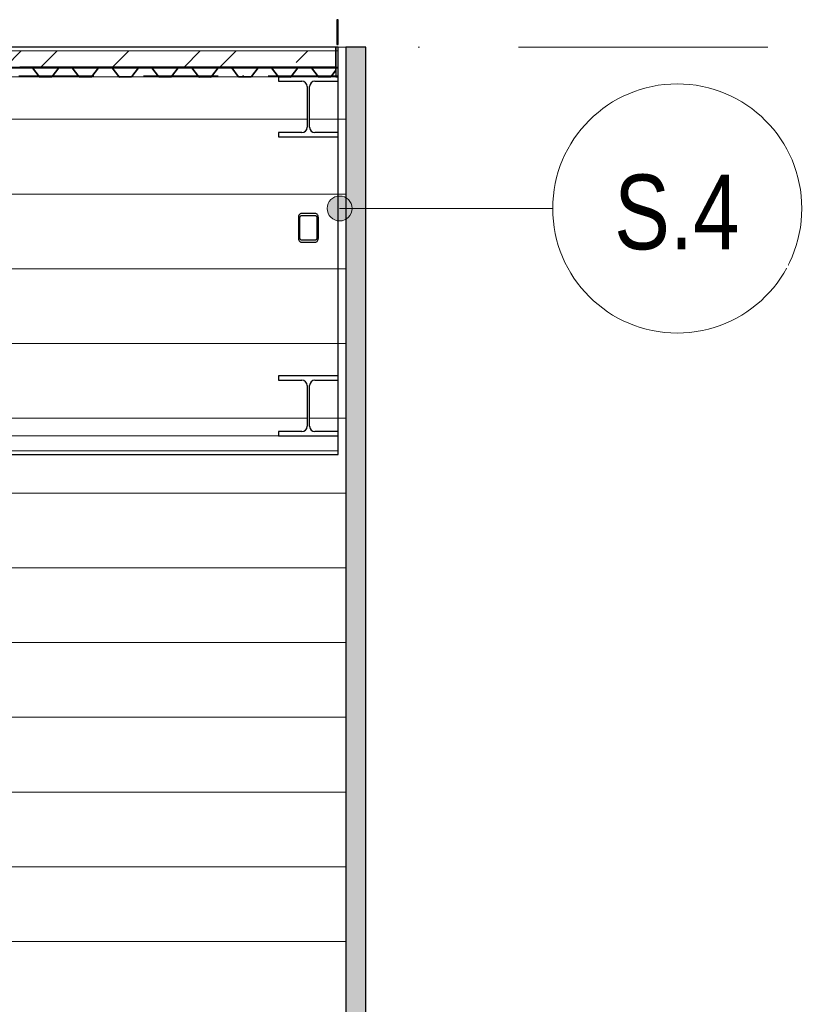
# Model space of a CAD drawing. Header units: millimetres. Extents: x -2033 to 156832, y -23587 to 25008.
# Tile 56 of 71: x 92126 to 95328, y 2318 to 6270. Entities that reach past the tile are written whole.
import ezdxf

# ---------------------------------------------------------------- set-up
doc = ezdxf.new("R2010")
doc.units = ezdxf.units.MM
doc.linetypes.add('Čerchovaná 10mm', pattern=[1800, 1000, -400, 0, -400])
doc.linetypes.add('Čerchovaná 3mm', pattern=[500, 300, -100, 0, -100])
for name, color, linetype, lineweight in [('CA_NEVHRA1', 3, 'Čerchovaná 3mm', 13), ('CA_OSY', 5, 'Continuous', 9), ('CA_PODLAHA', 1, 'Continuous', 25), ('CA_PODLAHA25', 7, 'Continuous', 13), ('CA_POHHRA18', 9, 'Continuous', 9), ('CA_POHHRA25', 7, 'Continuous', 13), ('CA_PSVBUB', 3, 'Continuous', 9), ('CA_REZY', 1, 'Continuous', 25), ('CA_SRAFY', 9, 'Continuous', 25), ('CA_ZARIZPRED', 8, 'Continuous', 13)]:
    doc.layers.add(name, color=color, linetype=linetype, lineweight=lineweight)
doc.styles.add('Arial_8', font='arial.ttf', dxfattribs={"width": 0.8, "height": 300})

# ---------------------------------------------------------------- blocks, each defined once
blk = doc.blocks.new('ocelová kce final - 11542_003_OK-HALA_TaO-2_ET_AciS_2025-05-29_upr_dwg-2597525-ŘEZ 3 _vestavek V1')
at = {"layer": 'CA_REZY'}
for p, q in [((21845, 6270), (21839, 6270)), ((21839, 6270), (21839, 6170)), ((21845, 6170), (21845, 6270)), ((21839, 6170), (21845, 6170)), ((21835, 6160), (4570, 6160)), ((21845, 6160), (21835, 6160)), ((21835, 6160), (21835, 6040)), ((21835, 6079), (21835, 6160)), ((21845, 6040), (21845, 6160)), ((4570, 6079), (21835, 6079)), ((20613.8, 6079), (20566.2, 6079)), ((20566.2, 6077.9), (20613.8, 6077.9)), ((20726.1, 6079), (20613.9, 6079)), ((20616.2, 6076.7), (20642.9, 6041.6)), ((20617.1, 6077.4), (20643.8, 6042.3)), ((20643.8, 6042.3), (20617.1, 6077.4)), ((20696.2, 6042.3), (20722.9, 6077.4)), ((20722.9, 6077.4), (20696.2, 6042.3)), ((20697.1, 6041.6), (20723.8, 6076.7)), ((20773.8, 6079), (20726.2, 6079)), ((20726.2, 6077.9), (20773.8, 6077.9)), ((20886.1, 6079), (20773.9, 6079)), ((20776.2, 6076.7), (20802.9, 6041.6)), ((20777.1, 6077.4), (20803.8, 6042.3)), ((20803.8, 6042.3), (20777.1, 6077.4)), ((20856.2, 6042.3), (20882.9, 6077.4)), ((20882.9, 6077.4), (20856.2, 6042.3)), ((20857.1, 6041.6), (20883.8, 6076.7)), ((20930, 6079), (20886.2, 6079)), ((20886.2, 6077.9), (20930, 6077.9)), ((20933.8, 6079), (20890, 6079)), ((20890, 6079), (20890, 6077.9)), ((20890, 6077.9), (20933.8, 6077.9)), ((20930, 6077.9), (20930, 6079)), ((21046.1, 6079), (20933.9, 6079)), ((20936.2, 6076.7), (20962.9, 6041.6)), ((20937.1, 6077.4), (20963.8, 6042.3)), ((20963.8, 6042.3), (20937.1, 6077.4)), ((21016.2, 6042.3), (21042.9, 6077.4)), ((21042.9, 6077.4), (21016.2, 6042.3)), ((21017.1, 6041.6), (21043.8, 6076.7)), ((21093.8, 6079), (21046.2, 6079)), ((21046.2, 6077.9), (21093.8, 6077.9)), ((21206.1, 6079), (21093.9, 6079)), ((21096.2, 6076.7), (21122.9, 6041.6)), ((21097.1, 6077.4), (21123.8, 6042.3)), ((21123.8, 6042.3), (21097.1, 6077.4)), ((21176.2, 6042.3), (21202.9, 6077.4)), ((21202.9, 6077.4), (21176.2, 6042.3)), ((21177.1, 6041.6), (21203.8, 6076.7)), ((21253.8, 6079), (21206.2, 6079)), ((21206.2, 6077.9), (21253.8, 6077.9)), ((21366.1, 6079), (21253.9, 6079)), ((21256.2, 6076.7), (21282.9, 6041.6)), ((21257.1, 6077.4), (21283.8, 6042.3)), ((21283.8, 6042.3), (21257.1, 6077.4)), ((21336.2, 6042.3), (21362.9, 6077.4)), ((21362.9, 6077.4), (21336.2, 6042.3)), ((21337.1, 6041.6), (21363.8, 6076.7)), ((21413.8, 6079), (21366.2, 6079)), ((21366.2, 6077.9), (21413.8, 6077.9)), ((21526.1, 6079), (21413.9, 6079)), ((21416.2, 6076.7), (21442.9, 6041.6)), ((21417.1, 6077.4), (21443.8, 6042.3)), ((21443.8, 6042.3), (21417.1, 6077.4)), ((21496.2, 6042.3), (21522.9, 6077.4)), ((21522.9, 6077.4), (21496.2, 6042.3)), ((21497.1, 6041.6), (21523.8, 6076.7)), ((21573.8, 6079), (21526.2, 6079)), ((21526.2, 6077.9), (21573.8, 6077.9)), ((21686.1, 6079), (21573.9, 6079)), ((21576.2, 6076.7), (21602.9, 6041.6)), ((21577.1, 6077.4), (21603.8, 6042.3)), ((21603.8, 6042.3), (21577.1, 6077.4)), ((21656.2, 6042.3), (21682.9, 6077.4)), ((21682.9, 6077.4), (21656.2, 6042.3)), ((21657.1, 6041.6), (21683.8, 6076.7)), ((21733.8, 6079), (21686.2, 6079)), ((21686.2, 6077.9), (21733.8, 6077.9)), ((21835, 6079), (21733.9, 6079)), ((21736.2, 6076.7), (21762.9, 6041.6)), ((21737.1, 6077.4), (21763.8, 6042.3)), ((21763.8, 6042.3), (21737.1, 6077.4)), ((21816.2, 6042.3), (21835, 6066.9)), ((21835, 6066.9), (21816.2, 6042.3)), ((21817.1, 6041.6), (21835, 6065.2)), ((21835, 6066.9), (21835, 6079)), ((21835, 6065.2), (21835, 6066.9)), ((20646.2, 6041.1), (20693.8, 6041.1)), ((20693.8, 6041.1), (20646.2, 6041.1)), ((20646.2, 6040), (20693.8, 6040)), ((20806.2, 6041.1), (20853.8, 6041.1)), ((20853.8, 6041.1), (20806.2, 6041.1)), ((20806.2, 6040), (20853.8, 6040)), ((20966.2, 6041.1), (21013.8, 6041.1)), ((21013.8, 6041.1), (20966.2, 6041.1)), ((20966.2, 6040), (21013.8, 6040)), ((21126.2, 6041.1), (21173.8, 6041.1)), ((21173.8, 6041.1), (21126.2, 6041.1)), ((21126.2, 6040), (21173.8, 6040)), ((21286.2, 6041.1), (21333.8, 6041.1)), ((21333.8, 6041.1), (21286.2, 6041.1)), ((21286.2, 6040), (21333.8, 6040)), ((21446.2, 6041.1), (21493.8, 6041.1)), ((21493.8, 6041.1), (21446.2, 6041.1)), ((21446.2, 6040), (21493.8, 6040)), ((21845, 6040), (21605, 6040)), ((21605, 6040), (21605, 6023)), ((21605, 6023), (21699, 6023)), ((21606.2, 6041.1), (21653.8, 6041.1)), ((21653.8, 6041.1), (21606.2, 6041.1)), ((21606.2, 6040), (21653.8, 6040)), ((21751, 6023), (21845, 6023)), ((21766.2, 6041.1), (21813.8, 6041.1)), ((21813.8, 6041.1), (21766.2, 6041.1)), ((21766.2, 6040), (21813.8, 6040)), ((21835, 6040), (21845, 6040)), ((21845, 6023), (21845, 6040)), ((21720, 6002), (21720, 5838)), ((21730, 5838), (21730, 6002)), ((21699, 5817), (21605, 5817)), ((21605, 5817), (21605, 5800)), ((21845, 5817), (21751, 5817)), ((21845, 5800), (21845, 5817)), ((21605, 5800), (21845, 5800)), ((21685, 5475.1), (21685, 5394.2)), ((21691, 5394.2), (21691, 5475.1)), ((21753, 5492.5), (21697, 5492.5)), ((21697, 5483.8), (21753, 5483.8)), ((21759, 5475.1), (21759, 5394.2)), ((21765, 5394.2), (21765, 5475.1)), ((21753, 5385.5), (21697, 5385.5)), ((21697, 5376.9), (21753, 5376.9)), ((21845, 4840), (21605, 4840)), ((21605, 4840), (21605, 4823)), ((21605, 4823), (21699, 4823)), ((21751, 4823), (21845, 4823)), ((21845, 4823), (21845, 4840)), ((21720, 4802), (21720, 4638)), ((21730, 4638), (21730, 4802)), ((21699, 4617), (21605, 4617)), ((21605, 4617), (21605, 4600)), ((21605, 4600), (21845, 4600)), ((21845, 4617), (21751, 4617)), ((21845, 4600), (21845, 4617))]:
    blk.add_line(p, q, dxfattribs=at)
at = {"layer": 'CA_REZY', "flags": 128}
for points in [[(21697, 5492.5), (21694.7, 5492.2), (21692.4, 5491.2), (21690.3, 5489.6), (21688.5, 5487.4), (21687, 5484.8), (21685.9, 5481.8), (21685.2, 5478.5), (21685, 5475.1)], [(21691, 5475.1), (21691.1, 5476.8), (21691.5, 5478.5), (21692, 5480), (21692.8, 5481.3), (21693.7, 5482.4), (21694.7, 5483.2), (21695.8, 5483.7), (21697, 5483.8)], [(21765, 5475.1), (21764.8, 5478.5), (21764.1, 5481.8), (21763, 5484.8), (21761.5, 5487.4), (21759.7, 5489.6), (21757.6, 5491.2), (21755.3, 5492.2), (21753, 5492.5)], [(21753, 5483.8), (21754.2, 5483.7), (21755.3, 5483.2), (21756.3, 5482.4), (21757.2, 5481.3), (21758, 5480), (21758.5, 5478.5), (21758.9, 5476.8), (21759, 5475.1)], [(21685, 5394.2), (21685.2, 5390.8), (21685.9, 5387.6), (21687, 5384.6), (21688.5, 5381.9), (21690.3, 5379.8), (21692.4, 5378.2), (21694.7, 5377.2), (21697, 5376.9)], [(21697, 5385.5), (21695.8, 5385.7), (21694.7, 5386.2), (21693.7, 5387), (21692.8, 5388.1), (21692, 5389.4), (21691.5, 5390.9), (21691.1, 5392.5), (21691, 5394.2)], [(21759, 5394.2), (21758.9, 5392.5), (21758.5, 5390.9), (21758, 5389.4), (21757.2, 5388.1), (21756.3, 5387), (21755.3, 5386.2), (21754.2, 5385.7), (21753, 5385.5)], [(21753, 5376.9), (21755.3, 5377.2), (21757.6, 5378.2), (21759.7, 5379.8), (21761.5, 5381.9), (21763, 5384.6), (21764.1, 5387.6), (21764.8, 5390.8), (21765, 5394.2)]]:
    blk.add_lwpolyline(points, dxfattribs=at)
at = {"layer": 'CA_REZY'}
for centre, radius, start, end in [((20566.2, 6075), 4.04, 90, 143.6548), ((20566.2, 6075), 2.96, 90, 143.8185), ((20613.8, 6075), 4.04, 36.3452, 90), ((20613.8, 6075), 2.96, 36.1815, 90), ((20613.8, 6075), 4.04, 36.3453, 88.7247), ((20726.3, 6074.8), 4.18, 91.5924, 142.6726), ((20726.2, 6075), 4.04, 90, 143.6548), ((20726.2, 6075), 2.96, 90, 143.8185), ((20773.8, 6075), 4.04, 36.3452, 90), ((20773.8, 6075), 2.96, 36.1815, 90), ((20773.8, 6075), 4.04, 36.3453, 88.7247), ((20886.3, 6074.8), 4.18, 91.5924, 142.6725), ((20886.2, 6075), 4.04, 90, 143.6548), ((20886.2, 6075), 2.96, 90, 143.8185), ((20933.8, 6075), 4.04, 36.3452, 90), ((20933.8, 6075), 2.96, 36.1815, 90), ((20933.8, 6075), 4.04, 36.3453, 88.7247), ((21046.3, 6074.8), 4.18, 91.5924, 142.6726), ((21046.2, 6075), 4.04, 90, 143.6548), ((21046.2, 6075), 2.96, 90, 143.8185), ((21093.8, 6075), 4.04, 36.3452, 90), ((21093.8, 6075), 2.96, 36.1815, 90), ((21093.8, 6075), 4.04, 36.3453, 88.7247), ((21206.3, 6074.8), 4.18, 91.5924, 142.6725), ((21206.2, 6075), 4.04, 90, 143.6548), ((21206.2, 6075), 2.96, 90, 143.8185), ((21253.8, 6075), 4.04, 36.3452, 90), ((21253.8, 6075), 2.96, 36.1815, 90), ((21253.8, 6075), 4.04, 36.3453, 88.7247), ((21366.3, 6074.8), 4.18, 91.5924, 142.6726), ((21366.2, 6075), 4.04, 90, 143.6548), ((21366.2, 6075), 2.96, 90, 143.8185), ((21413.8, 6075), 4.04, 36.3452, 90), ((21413.8, 6075), 2.96, 36.1815, 90), ((21413.8, 6075), 4.04, 36.3453, 88.7247), ((21526.3, 6074.8), 4.18, 91.5924, 142.6726), ((21526.2, 6075), 4.04, 90, 143.6548), ((21526.2, 6075), 2.96, 90, 143.8185), ((21573.8, 6075), 4.04, 36.3452, 90), ((21573.8, 6075), 2.96, 36.1815, 90), ((21573.8, 6075), 4.04, 36.3453, 88.7247), ((21686.3, 6074.8), 4.18, 91.5924, 142.6725), ((21686.2, 6075), 4.04, 90, 143.6548), ((21686.2, 6075), 2.96, 90, 143.8185), ((21733.8, 6075), 4.04, 36.3452, 90), ((21733.8, 6075), 2.96, 36.1815, 90), ((21733.8, 6075), 4.04, 36.3453, 88.7247), ((20646.2, 6044), 4.04, 216.3452, 270), ((20646.3, 6044.2), 3.09, 217.3274, 268.8539), ((20646.2, 6044), 2.96, 216.1815, 270), ((20693.8, 6044), 2.96, 270, 323.8187), ((20693.8, 6044), 2.96, 270, 323.8185), ((20693.8, 6044), 4.04, 270, 323.6548), ((20806.2, 6044), 4.04, 216.3452, 270), ((20806.3, 6044.2), 3.09, 217.3274, 268.8539), ((20806.2, 6044), 2.96, 216.1815, 270), ((20853.8, 6044), 2.96, 270, 323.8187), ((20853.8, 6044), 2.96, 270, 323.8185), ((20853.8, 6044), 4.04, 270, 323.6548), ((20966.2, 6044), 4.04, 216.3452, 270), ((20966.3, 6044.2), 3.09, 217.3274, 268.8539), ((20966.2, 6044), 2.96, 216.1815, 270), ((21013.8, 6044), 2.96, 270, 323.8187), ((21013.8, 6044), 2.96, 270, 323.8185), ((21013.8, 6044), 4.04, 270, 323.6548), ((21126.2, 6044), 4.04, 216.3452, 270), ((21126.3, 6044.2), 3.09, 217.3274, 268.8539), ((21126.2, 6044), 2.96, 216.1815, 270), ((21173.8, 6044.1), 3.07, 270.9824, 322.8363), ((21173.8, 6044), 2.96, 270, 323.8185), ((21173.8, 6044), 4.04, 270, 323.6548), ((21286.2, 6044), 4.04, 216.3452, 270), ((21286.3, 6044.2), 3.09, 217.3274, 268.8539), ((21286.2, 6044), 2.96, 216.1815, 270), ((21333.8, 6044), 2.96, 270, 323.8187), ((21333.8, 6044), 2.96, 270, 323.8185), ((21333.8, 6044), 4.04, 270, 323.6548), ((21446.2, 6044), 4.04, 216.3452, 270), ((21446.3, 6044.2), 3.09, 217.3274, 268.8539), ((21446.2, 6044), 2.96, 216.1815, 270), ((21493.8, 6044), 2.96, 270, 323.8187), ((21493.8, 6044), 2.96, 270, 323.8185), ((21493.8, 6044), 4.04, 270, 323.6548), ((21606.2, 6044), 4.04, 216.3452, 270), ((21606.3, 6044.2), 3.09, 217.3274, 268.8539), ((21606.2, 6044), 2.96, 216.1815, 270), ((21653.8, 6044), 2.96, 270, 323.8187), ((21653.8, 6044), 2.96, 270, 323.8185), ((21653.8, 6044), 4.04, 270, 323.6548), ((21699, 6002), 21, 0, 90), ((21751, 6002), 21, 90, 180), ((21766.2, 6044), 4.04, 216.3452, 270), ((21766.3, 6044.2), 3.09, 217.3274, 268.8539), ((21766.2, 6044), 2.96, 216.1815, 270), ((21813.8, 6044.1), 3.07, 270.9824, 322.8363), ((21813.8, 6044), 2.96, 270, 323.8185), ((21813.8, 6044), 4.04, 270, 323.6548), ((21699, 5838), 21, 270, 0), ((21751, 5838), 21, 180, 270), ((21699, 4802), 21, 0, 90), ((21751, 4802), 21, 90, 180), ((21699, 4638), 21, 270, 0), ((21751, 4638), 21, 180, 270)]:
    blk.add_arc(centre, radius, start, end, dxfattribs=at)
blk = doc.blocks.new('ocelová kce final - ocelová kce final-2597615-ŘEZ 3 _vestavek V1')
blk.add_blockref('ocelová kce final - 11542_003_OK-HALA_TaO-2_ET_AciS_2025-05-29_upr_dwg-2597525-ŘEZ 3 _vestavek V1', (0, 0))
blk = doc.blocks.new('HP_Popisek stěny - HP_Popisek stěny-1417901-ŘEZ 3 _vestavek V1')
at = {"layer": 'CA_PSVBUB'}
blk.add_circle((18224.5, 9706.8), 500, dxfattribs=at)

msp = doc.modelspace()

# ---------------------------------------------------------------- hatches: boundary and pattern name
at = {"layer": 'CA_POHHRA25', "lineweight": 9}
h = msp.add_hatch(dxfattribs=at)
h.set_pattern_fill('FP_25', color=256, style=0, pattern_type=2)
h.set_pattern_definition([(0, (225784.02, 6169.97), (0, 300), [])])
h.paths.add_polyline_path([(75990.2, 0), (93335.2, 0), (93335.2, 2050), (93265.2, 2050), (93258.1, 2052.9), (93255.2, 2060), (93255.2, 2140), (93258.1, 2147.1), (93265.2, 2150), (93395.2, 2150), (93402.3, 2147.1), (93405.2, 2140), (93405.2, 2060), (93402.3, 2052.9), (93395.2, 2050), (93435.2, 2050), (93435.2, 6160), (93405.2, 6160), (93405.2, 6023), (93311.2, 6023), (93300.7, 6020.2), (93293, 6012.5), (93290.2, 6002), (93290.2, 5838), (93293, 5827.5), (93300.7, 5819.8), (93311.2, 5817), (93405.2, 5817), (93405.2, 5800), (93165.2, 5800), (93165.2, 5817), (93259.2, 5817), (93269.7, 5819.8), (93277.4, 5827.5), (93280.2, 5838), (93280.2, 6002), (93277.4, 6012.5), (93269.7, 6020.2), (93259.2, 6023), (93165.2, 6023), (93165.2, 6040), (93166.4, 6041.1), (93163.1, 6041.6), (93134, 6078.5), (93134, 6077.9), (93083.1, 6077.4), (93084, 6076.7), (93056.4, 6042.3), (93054, 6040), (93006.4, 6041.1), (93003.1, 6041.6), (92974, 6078.5), (92974, 6077.9), (92923.1, 6077.4), (92924, 6076.7), (92896.4, 6042.3), (92894, 6040), (92846.4, 6041.1), (92843.1, 6041.6), (92814, 6078.5), (92814, 6077.9), (92763.1, 6077.4), (92764, 6076.7), (92736.4, 6042.3), (92734, 6040), (92686.4, 6041.1), (92683.1, 6041.6), (92654, 6078.5), (92654, 6077.9), (92603.1, 6077.4), (92604, 6076.7), (92576.4, 6042.3), (92574, 6040), (92526.4, 6041.1), (92523.1, 6041.6), (92494, 6078.5), (92494, 6077.9), (92443.1, 6077.4), (92444, 6076.7), (92416.4, 6042.3), (92414, 6040), (92366.4, 6041.1), (92363.1, 6041.6), (92334, 6078.5), (92333.3, 6077.9), (92283.1, 6077.4), (92284, 6076.7), (92256.4, 6042.3), (92254, 6040), (92206.4, 6041.1), (92203.1, 6041.6), (92174, 6078.5), (92174, 6077.9), (92123.1, 6077.4), (92124, 6076.7), (92096.4, 6042.3), (92094, 6040), (92046.4, 6041.1), (92043.1, 6041.6), (92014, 6078.5), (92014, 6077.9), (91963.1, 6077.4), (91964, 6076.7), (91936.4, 6042.3), (91934, 6040), (91886.4, 6041.1), (91883.1, 6041.6), (91854, 6078.5), (91854, 6077.9), (91803.1, 6077.4), (91804, 6076.7), (91776.4, 6042.3), (91774, 6040), (91726.4, 6041.1), (91723.1, 6041.6), (91694, 6078.5), (91694, 6077.9), (91643.1, 6077.4), (91644, 6076.7), (91616.4, 6042.3), (91614, 6040), (91566.4, 6041.1), (91563.1, 6041.6), (91534, 6078.5), (91534, 6077.9), (91483.1, 6077.4), (91484, 6076.7), (91456.4, 6042.3), (91454, 6040), (91406.4, 6041.1), (91403.1, 6041.6), (91374, 6078.5), (91374, 6077.9), (91323.1, 6077.4), (91324, 6076.7), (91296.4, 6042.3), (91294, 6040), (91246.4, 6041.1), (91243.1, 6041.6), (91214, 6078.5), (91214, 6077.9), (91163.1, 6077.4), (91164, 6076.7), (91136.4, 6042.3), (91132.2, 6040), (91086.4, 6041.1), (91083.1, 6041.6), (91054, 6078.5), (91054, 6077.9), (91003.1, 6077.4), (91004, 6076.7), (90976.4, 6042.3), (90974, 6040), (90926.4, 6041.1), (90923.1, 6041.6), (90894, 6078.5), (90894, 6077.9), (90843.1, 6077.4), (90844, 6076.7), (90816.4, 6042.3), (90814, 6040), (90766.4, 6041.1), (90763.1, 6041.6), (90734, 6078.5), (90734, 6077.9), (90683.1, 6077.4), (90684, 6076.7), (90656.4, 6042.3), (90654, 6040), (90606.4, 6041.1), (90603.1, 6041.6), (90574, 6078.5), (90574, 6077.9), (90523.1, 6077.4), (90524, 6076.7), (90496.4, 6042.3), (90494, 6040), (90446.4, 6041.1), (90443.1, 6041.6), (90414, 6078.5), (90414, 6077.9), (90363.1, 6077.4), (90364, 6076.7), (90336.4, 6042.3), (90334, 6040), (90286.4, 6041.1), (90283.1, 6041.6), (90254, 6078.5), (90254, 6077.9), (90203.1, 6077.4), (90204, 6076.7), (90176.4, 6042.3), (90174, 6040), (90126.4, 6041.1), (90123.1, 6041.6), (90094, 6078.5), (90094, 6077.9), (90043.1, 6077.4), (90044, 6076.7), (90016.4, 6042.3), (90014, 6040), (89966.4, 6041.1), (89963.1, 6041.6), (89934, 6078.5), (89934, 6077.9), (89883.1, 6077.4), (89884, 6076.7), (89856.4, 6042.3), (89854, 6040), (89806.4, 6041.1), (89803.1, 6041.6), (89774, 6078.5), (89774, 6077.9), (89723.1, 6077.4), (89724, 6076.7), (89696.4, 6042.3), (89694, 6040), (89646.4, 6041.1), (89643.1, 6041.6), (89614, 6078.5), (89614, 6077.9), (89563.1, 6077.4), (89564, 6076.7), (89536.4, 6042.3), (89534, 6040), (89486.4, 6041.1), (89483.1, 6041.6), (89454, 6078.5), (89454, 6077.9), (89403.1, 6077.4), (89404, 6076.7), (89376.4, 6042.3), (89374, 6040), (89326.4, 6041.1), (89323.1, 6041.6), (89294, 6078.5), (89294, 6077.9), (89243.1, 6077.4), (89244, 6076.7), (89216.4, 6042.3), (89214, 6040), (89166.4, 6041.1), (89163.1, 6041.6), (89134, 6078.5), (89134, 6077.9), (89083.1, 6077.4), (89084, 6076.7), (89056.4, 6042.3), (89054, 6040), (89006.4, 6041.1), (89003.1, 6041.6), (88974, 6078.5), (88974, 6077.9), (88923.1, 6077.4), (88924, 6076.7), (88896.4, 6042.3), (88894, 6040), (88846.4, 6041.1), (88843.1, 6041.6), (88814, 6078.5), (88814, 6077.9), (88763.1, 6077.4), (88764, 6076.7), (88736.4, 6042.3), (88729.9, 6040), (88686.4, 6041.1), (88683.1, 6041.6), (88654, 6078.5), (88654, 6077.9), (88603.1, 6077.4), (88604, 6076.7), (88576.4, 6042.3), (88574, 6040), (88526.4, 6041.1), (88523.1, 6041.6), (88494, 6078.5), (88494, 6077.9), (88443.1, 6077.4), (88444, 6076.7), (88416.4, 6042.3), (88414, 6040), (88366.4, 6041.1), (88363.1, 6041.6), (88334, 6078.5), (88334, 6077.9), (88283.1, 6077.4), (88284, 6076.7), (88256.4, 6042.3), (88254, 6040), (88206.4, 6041.1), (88203.1, 6041.6), (88174, 6078.5), (88174, 6077.9), (88123.1, 6077.4), (88124, 6076.7), (88096.4, 6042.3), (88094, 6040), (88046.4, 6041.1), (88043.1, 6041.6), (88014, 6078.5), (88014, 6077.9), (87963.1, 6077.4), (87964, 6076.7), (87936.4, 6042.3), (87934, 6040), (87886.4, 6041.1), (87883.1, 6041.6), (87854, 6078.5), (87854, 6077.9), (87803.1, 6077.4), (87804, 6076.7), (87776.4, 6042.3), (87774, 6040), (87726.4, 6041.1), (87720.2, 6045.5), (87694, 6078.5), (87694, 6077.9), (87643.1, 6077.4), (87644, 6076.7), (87616.4, 6042.3), (87614, 6040), (87720.2, 6040), (87720.2, 6023), (87626.2, 6023), (87615.7, 6020.2), (87608, 6012.5), (87605.2, 6002), (87605.2, 5838), (87608, 5827.5), (87615.7, 5819.8), (87626.2, 5817), (87720.2, 5817), (87720.2, 5800), (87480.2, 5800), (87480.2, 5817), (87574.2, 5817), (87584.7, 5819.8), (87592.4, 5827.5), (87595.2, 5838), (87595.2, 6002), (87592.4, 6012.5), (87584.7, 6020.2), (87574.2, 6023), (87480.2, 6023), (87480.2, 6040), (87566.4, 6041.1), (87563.1, 6041.6), (87534, 6078.5), (87534, 6077.9), (87483.1, 6077.4), (87484, 6076.7), (87456.4, 6042.3), (87454, 6040), (87406.4, 6041.1), (87403.1, 6041.6), (87374, 6078.5), (87374, 6077.9), (87323.1, 6077.4), (87324, 6076.7), (87296.4, 6042.3), (87294, 6040), (87246.4, 6041.1), (87243.1, 6041.6), (87214, 6078.5), (87214, 6077.9), (87163.1, 6077.4), (87164, 6076.7), (87136.4, 6042.3), (87134, 6040), (87086.4, 6041.1), (87083.1, 6041.6), (87054, 6078.5), (87054, 6077.9), (87003.1, 6077.4), (87004, 6076.7), (86976.4, 6042.3), (86974, 6040), (86926.4, 6041.1), (86923.1, 6041.6), (86894, 6078.5), (86894, 6077.9), (86843.1, 6077.4), (86844, 6076.7), (86816.4, 6042.3), (86814, 6040), (86766.4, 6041.1), (86763.1, 6041.6), (86734, 6078.5), (86734, 6077.9), (86683.1, 6077.4), (86684, 6076.7), (86656.4, 6042.3), (86654, 6040), (86606.4, 6041.1), (86603.1, 6041.6), (86574, 6078.5), (86574, 6077.9), (86523.1, 6077.4), (86524, 6076.7), (86496.4, 6042.3), (86494, 6040), (86446.4, 6041.1), (86443.1, 6041.6), (86414, 6078.5), (86414, 6077.9), (86363.1, 6077.4), (86364, 6076.7), (86336.4, 6042.3), (86334, 6040), (86286.4, 6041.1), (86283.1, 6041.6), (86254, 6078.5), (86254, 6077.9), (86203.1, 6077.4), (86204, 6076.7), (86176.4, 6042.3), (86174, 6040), (86126.4, 6041.1), (86123.1, 6041.6), (86094, 6078.5), (86094, 6077.9), (86043.1, 6077.4), (86044, 6076.7), (86016.4, 6042.3), (86014, 6040), (85966.4, 6041.1), (85963.1, 6041.6), (85934, 6078.5), (85934, 6077.9), (85883.1, 6077.4), (85884, 6076.7), (85856.4, 6042.3), (85854, 6040), (85806.4, 6041.1), (85803.1, 6041.6), (85774, 6078.5), (85774, 6077.9), (85723.1, 6077.4), (85724, 6076.7), (85696.4, 6042.3), (85694, 6040), (85646.4, 6041.1), (85641.3, 6044), (85614, 6078.5), (85614, 6077.9), (85563.1, 6077.4), (85564, 6076.7), (85536.4, 6042.3), (85534, 6040), (85486.4, 6041.1), (85483.1, 6041.6), (85454, 6078.5), (85454, 6077.9), (85403.1, 6077.4), (85404, 6076.7), (85376.4, 6042.3), (85374, 6040), (85326.4, 6041.1), (85323.1, 6041.6), (85294, 6078.5), (85294, 6077.9), (85243.1, 6077.4), (85244, 6076.7), (85216.4, 6042.3), (85214, 6040), (85166.4, 6041.1), (85163.1, 6041.6), (85134, 6078.5), (85134, 6077.9), (85083.1, 6077.4), (85084, 6076.7), (85056.4, 6042.3), (85054, 6040), (85006.4, 6041.1), (85003.1, 6041.6), (84974, 6078.5), (84974, 6077.9), (84923.1, 6077.4), (84924, 6076.7), (84896.4, 6042.3), (84894, 6040), (84846.4, 6041.1), (84843.1, 6041.6), (84814, 6078.5), (84814, 6077.9), (84763.1, 6077.4), (84764, 6076.7), (84736.4, 6042.3), (84734, 6040), (84686.4, 6041.1), (84683.1, 6041.6), (84654, 6078.5), (84654, 6077.9), (84603.1, 6077.4), (84604, 6076.7), (84576.4, 6042.3), (84574, 6040), (84526.4, 6041.1), (84523.1, 6041.6), (84494, 6078.5), (84494, 6077.9), (84443.1, 6077.4), (84444, 6076.7), (84416.4, 6042.3), (84414, 6040), (84366.4, 6041.1), (84363.1, 6041.6), (84334, 6078.5), (84334, 6077.9), (84283.1, 6077.4), (84284, 6076.7), (84256.4, 6042.3), (84254, 6040), (84206.4, 6041.1), (84203.1, 6041.6), (84174, 6078.5), (84174, 6077.9), (84123.1, 6077.4), (84124, 6076.7), (84096.4, 6042.3), (84094, 6040), (84046.4, 6041.1), (84043.1, 6041.6), (84014, 6078.5), (84014, 6077.9), (83963.1, 6077.4), (83964, 6076.7), (83936.4, 6042.3), (83934, 6040), (83886.4, 6041.1), (83883.1, 6041.6), (83854, 6078.5), (83854, 6077.9), (83803.1, 6077.4), (83804, 6076.7), (83776.4, 6042.3), (83774, 6040), (83726.4, 6041.1), (83723.1, 6041.6), (83694, 6078.5), (83694, 6077.9), (83643.1, 6077.4), (83644, 6076.7), (83616.4, 6042.3), (83614, 6040), (83566.4, 6041.1), (83563.1, 6041.6), (83534, 6078.5), (83534, 6077.9), (83483.1, 6077.4), (83484, 6076.7), (83456.4, 6042.3), (83454, 6040), (83406.4, 6041.1), (83403.1, 6041.6), (83374, 6078.5), (83374, 6077.9), (83323.1, 6077.4), (83324, 6076.7), (83296.4, 6042.3), (83294, 6040), (83246.4, 6041.1), (83243.1, 6041.6), (83214, 6078.5), (83214, 6077.9), (83163.1, 6077.4), (83164, 6076.7), (83136.4, 6042.3), (83134, 6040), (83086.4, 6041.1), (83083.1, 6041.6), (83054, 6078.5), (83054, 6077.9), (83003.1, 6077.4), (83004, 6076.7), (82976.4, 6042.3), (82974, 6040), (82926.4, 6041.1), (82923.1, 6041.6), (82894, 6078.5), (82894, 6077.9), (82843.1, 6077.4), (82844, 6076.7), (82816.4, 6042.3), (82814, 6040), (82766.4, 6041.1), (82763.1, 6041.6), (82734, 6078.5), (82734, 6077.9), (82683.1, 6077.4), (82684, 6076.7), (82656.4, 6042.3), (82654, 6040), (82606.4, 6041.1), (82603.1, 6041.6), (82574, 6078.5), (82574, 6077.9), (82523.1, 6077.4), (82524, 6076.7), (82496.4, 6042.3), (82494, 6040), (82446.4, 6041.1), (82443.1, 6041.6), (82414, 6078.5), (82414, 6077.9), (82363.1, 6077.4), (82364, 6076.7), (82336.4, 6042.3), (82334, 6040), (82286.4, 6041.1), (82283.1, 6041.6), (82254, 6078.5), (82254, 6077.9), (82203.1, 6077.4), (82204, 6076.7), (82176.4, 6042.3), (82174, 6040), (82126.4, 6041.1), (82123.1, 6041.6), (82094, 6078.5), (82094, 6077.9), (82043.1, 6077.4), (82044, 6076.7), (82016.4, 6042.3), (82014, 6040), (82040.2, 6040), (82040.2, 6023), (81946.2, 6023), (81935.7, 6020.2), (81928, 6012.5), (81925.2, 6002), (81925.2, 5838), (81928, 5827.5), (81935.7, 5819.8), (81946.2, 5817), (82040.2, 5817), (82040.2, 5800), (81800.2, 5800), (81800.2, 5817), (81894.2, 5817), (81904.7, 5819.8), (81912.4, 5827.5), (81915.2, 5838), (81915.2, 6002), (81912.4, 6012.5), (81904.7, 6020.2), (81894.2, 6023), (81800.2, 6023), (81800.2, 6040), (81806.4, 6041.1), (81800.2, 6045.5), (81774, 6078.5), (81774, 6077.9), (81723.1, 6077.4), (81724, 6076.7), (81696.4, 6042.3), (81694, 6040), (81646.4, 6041.1), (81643.1, 6041.6), (81614, 6078.5), (81614, 6077.9), (81563.1, 6077.4), (81564, 6076.7), (81536.4, 6042.3), (81534, 6040), (81486.4, 6041.1), (81483.1, 6041.6), (81454, 6078.5), (81454, 6077.9), (81403.1, 6077.4), (81404, 6076.7), (81376.4, 6042.3), (81374, 6040), (81326.4, 6041.1), (81323.1, 6041.6), (81294, 6078.5), (81294, 6077.9), (81243.1, 6077.4), (81244, 6076.7), (81216.4, 6042.3), (81214, 6040), (81166.4, 6041.1), (81163.1, 6041.6), (81134, 6078.5), (81134, 6077.9), (81083.1, 6077.4), (81084, 6076.7), (81056.4, 6042.3), (81054, 6040), (81006.4, 6041.1), (81003.1, 6041.6), (80974, 6078.5), (80974, 6077.9), (80923.1, 6077.4), (80924, 6076.7), (80896.4, 6042.3), (80894, 6040), (80846.4, 6041.1), (80843.1, 6041.6), (80814, 6078.5), (80814, 6077.9), (80763.1, 6077.4), (80764, 6076.7), (80736.4, 6042.3), (80734, 6040), (80686.4, 6041.1), (80683.1, 6041.6), (80654, 6078.5), (80654, 6077.9), (80603.1, 6077.4), (80604, 6076.7), (80576.4, 6042.3), (80574, 6040), (80526.4, 6041.1), (80523.1, 6041.6), (80494, 6078.5), (80493.7, 6077.9), (80443.1, 6077.4), (80444, 6076.7), (80416.4, 6042.3), (80414, 6040), (80366.4, 6041.1), (80363.1, 6041.6), (80334, 6078.5), (80334, 6077.9), (80283.1, 6077.4), (80284, 6076.7), (80256.4, 6042.3), (80254, 6040), (80206.4, 6041.1), (80203.1, 6041.6), (80174, 6078.5), (80174, 6077.9), (80123.1, 6077.4), (80124, 6076.7), (80096.4, 6042.3), (80094, 6040), (80046.4, 6041.1), (80043.1, 6041.6), (80014, 6078.5), (80014, 6077.9), (79963.1, 6077.4), (79964, 6076.7), (79936.4, 6042.3), (79934, 6040), (79886.4, 6041.1), (79883.1, 6041.6), (79854, 6078.5), (79854, 6077.9), (79803.1, 6077.4), (79804, 6076.7), (79776.4, 6042.3), (79774, 6040), (79726.4, 6041.1), (79723.1, 6041.6), (79694, 6078.5), (79694, 6077.9), (79643.1, 6077.4), (79644, 6076.7), (79616.4, 6042.3), (79614, 6040), (79566.4, 6041.1), (79563.1, 6041.6), (79534, 6078.5), (79534, 6077.9), (79483.1, 6077.4), (79484, 6076.7), (79456.4, 6042.3), (79454, 6040), (79406.4, 6041.1), (79403.1, 6041.6), (79374, 6078.5), (79374, 6077.9), (79323.1, 6077.4), (79324, 6076.7), (79296.4, 6042.3), (79292.6, 6040), (79246.4, 6041.1), (79243.1, 6041.6), (79214, 6078.5), (79214, 6077.9), (79163.1, 6077.4), (79164, 6076.7), (79136.4, 6042.3), (79134, 6040), (79086.4, 6041.1), (79083.1, 6041.6), (79054, 6078.5), (79054, 6077.9), (79003.1, 6077.4), (79004, 6076.7), (78976.4, 6042.3), (78974, 6040), (78926.4, 6041.1), (78923.1, 6041.6), (78894, 6078.5), (78894, 6077.9), (78843.1, 6077.4), (78844, 6076.7), (78816.4, 6042.3), (78814, 6040), (78766.4, 6041.1), (78763.1, 6041.6), (78734, 6078.5), (78734, 6077.9), (78683.1, 6077.4), (78684, 6076.7), (78656.4, 6042.3), (78654, 6040), (78606.2, 6041.2), (78603.1, 6041.6), (78574, 6078.5), (78574, 6077.9), (78523.1, 6077.4), (78524, 6076.7), (78496.4, 6042.3), (78494, 6040), (78446.4, 6041.1), (78443.1, 6041.6), (78414, 6078.5), (78414, 6077.9), (78363.1, 6077.4), (78364, 6076.7), (78336.4, 6042.3), (78334, 6040), (78286.4, 6041.1), (78283.1, 6041.6), (78254, 6078.5), (78254, 6077.9), (78203.1, 6077.4), (78204, 6076.7), (78176.4, 6042.3), (78174, 6040), (78126.4, 6041.1), (78123.1, 6041.6), (78094, 6078.5), (78094, 6077.9), (78043.1, 6077.4), (78044, 6076.7), (78016.4, 6042.3), (78014, 6040), (77966.4, 6041.1), (77963.1, 6041.6), (77934, 6078.5), (77934, 6077.9), (77883.1, 6077.4), (77884, 6076.7), (77856.4, 6042.3), (77854, 6040), (77806.4, 6041.1), (77803.1, 6041.6), (77774, 6078.5), (77774, 6077.9), (77723.1, 6077.4), (77724, 6076.7), (77696.4, 6042.3), (77694, 6040), (77646.4, 6041.1), (77643.1, 6041.6), (77614, 6078.5), (77614, 6077.9), (77563.1, 6077.4), (77564, 6076.7), (77536.4, 6042.3), (77534, 6040), (77486.4, 6041.1), (77483.1, 6041.6), (77454, 6078.5), (77454, 6077.9), (77403.1, 6077.4), (77404, 6076.7), (77376.4, 6042.3), (77374, 6040), (77326.4, 6041.1), (77323.1, 6041.6), (77294, 6078.5), (77294, 6077.9), (77243.1, 6077.4), (77244, 6076.7), (77216.4, 6042.3), (77214, 6040), (77166.4, 6041.1), (77163.1, 6041.6), (77134, 6078.5), (77134, 6077.9), (77083.1, 6077.4), (77084, 6076.7), (77056.4, 6042.3), (77054, 6040), (77006.4, 6041.1), (77003.1, 6041.6), (76974, 6078.5), (76974, 6077.9), (76923.1, 6077.4), (76924, 6076.7), (76896.4, 6042.3), (76890.3, 6040), (76846.4, 6041.1), (76843.1, 6041.6), (76814, 6078.5), (76814, 6077.9), (76763.1, 6077.4), (76764, 6076.7), (76736.4, 6042.3), (76734, 6040), (76686.4, 6041.1), (76683.1, 6041.6), (76654, 6078.5), (76654, 6077.9), (76603.1, 6077.4), (76604, 6076.7), (76576.4, 6042.3), (76574, 6040), (76526.4, 6041.1), (76523.1, 6041.6), (76494, 6078.5), (76494, 6077.9), (76443.1, 6077.4), (76444, 6076.7), (76416.4, 6042.3), (76414, 6040), (76366.4, 6041.1), (76360.2, 6045.5), (76334, 6078.5), (76334, 6077.9), (76283.1, 6077.4), (76284, 6076.7), (76256.4, 6042.3), (76254, 6040), (76360.2, 6040), (76360.2, 6023), (76266.2, 6023), (76255.7, 6020.2), (76248, 6012.5), (76245.2, 6001.2), (76245.2, 5838), (76248, 5827.5), (76255.7, 5819.8), (76266.2, 5817), (76360.2, 5817), (76360.2, 5800), (76120.2, 5800), (76120.2, 5817), (76214.2, 5817), (76224.7, 5819.8), (76232.4, 5827.5), (76235.2, 5838), (76234.4, 6004.9), (76232.4, 6012.5), (76224.7, 6020.2), (76214.2, 6023), (76120.2, 6023), (76120.2, 6160), (75790.2, 6160), (75790.2, 400), (75990.2, 400), (75990.2, 108)])
h.paths.add_polyline_path([(93395.2, 2055), (93398.7, 2056.5), (93400.2, 2060), (93400.2, 2140), (93398.7, 2143.5), (93395.2, 2145), (93265.2, 2145), (93261.7, 2143.5), (93260.2, 2140), (93260.2, 2060), (93261.7, 2056.5), (93265.2, 2055), (93335.2, 2055)])
h.paths.add_polyline_path([(81946.2, 4600), (81800.2, 4600), (81800.2, 4617), (81894.2, 4617), (81904.7, 4619.8), (81912.4, 4627.5), (81915.2, 4638), (81915.2, 4802), (81912.4, 4812.5), (81904.7, 4820.2), (81894.2, 4823), (81800.2, 4823), (81800.2, 4840), (82040.2, 4840), (82040.2, 4823), (81946.2, 4823), (81935.7, 4820.2), (81928, 4812.5), (81925.2, 4802), (81925.2, 4638), (81928, 4627.5), (81935.7, 4619.8), (81946.2, 4617), (82040.2, 4617), (82040.2, 4600)])
h.paths.add_polyline_path([(93311.2, 4600), (93165.2, 4600), (93165.2, 4617), (93259.2, 4617), (93269.7, 4619.8), (93277.4, 4627.5), (93280.2, 4638), (93280.2, 4802), (93277.4, 4812.5), (93269.7, 4820.2), (93259.2, 4823), (93165.2, 4823), (93165.2, 4840), (93405.2, 4840), (93405.2, 4823), (93311.2, 4823), (93300.7, 4820.2), (93293, 4812.5), (93290.2, 4802), (93290.2, 4638), (93293, 4627.5), (93300.7, 4619.8), (93311.2, 4617), (93405.2, 4617), (93405.2, 4600)])
h.paths.add_polyline_path([(87626.2, 4600), (87480.2, 4600), (87480.2, 4617), (87574.2, 4617), (87584.7, 4619.8), (87592.4, 4627.5), (87595.2, 4638), (87595.2, 4802), (87592.4, 4812.5), (87584.7, 4820.2), (87574.2, 4823), (87480.2, 4823), (87480.2, 4840), (87720.2, 4840), (87720.2, 4823), (87626.2, 4823), (87615.7, 4820.2), (87608, 4812.5), (87605.2, 4802), (87605.2, 4638), (87608, 4627.5), (87615.7, 4619.8), (87626.2, 4617), (87720.2, 4617), (87720.2, 4600)])
h.paths.add_polyline_path([(76360.2, 4600), (76120.2, 4600), (76120.2, 4617), (76214.2, 4617), (76224.7, 4619.8), (76232.4, 4627.5), (76235.2, 4638), (76235.2, 4802), (76232.4, 4812.5), (76224.7, 4820.2), (76214.2, 4823), (76120.2, 4823), (76120.2, 4840), (76360.2, 4840), (76360.2, 4823), (76266.2, 4823), (76255.7, 4820.2), (76248, 4812.5), (76245.2, 4802), (76245.2, 4638), (76248, 4627.5), (76255.7, 4619.8), (76266.2, 4617), (76360.2, 4617)])
h.paths.add_polyline_path([(93257.2, 5376.9), (93252.6, 5378.2), (93248.7, 5381.9), (93246.1, 5387.6), (93245.2, 5394.2), (93246.1, 5481.8), (93248.7, 5487.4), (93252.6, 5491.2), (93257.2, 5492.5), (93315.5, 5492.2), (93319.9, 5489.6), (93323.5, 5483.8), (93325.1, 5476.8), (93325.2, 5475.1), (93324.3, 5387.6), (93321.7, 5381.9), (93317.8, 5378.2), (93313.2, 5376.9), (93277, 5376.9)])
h.paths.add_polyline_path([(87614.6, 5376.9), (87569.9, 5377.2), (87565.5, 5379.8), (87561.9, 5385.5), (87560.3, 5392.5), (87560.2, 5394.2), (87561.1, 5481.8), (87563.7, 5487.4), (87567.6, 5491.2), (87572.2, 5492.5), (87630.5, 5492.2), (87634.9, 5489.6), (87638.5, 5483.8), (87640.1, 5476.8), (87640.2, 5475.1), (87639.3, 5387.6), (87636.7, 5381.9), (87632.8, 5378.2), (87628.2, 5376.9)])
h.paths.add_polyline_path([(81892.2, 5376.9), (81887.6, 5378.2), (81883.7, 5381.9), (81881.1, 5387.6), (81880.2, 5394.2), (81881.1, 5481.8), (81883.7, 5487.4), (81887.6, 5491.2), (81892.2, 5492.5), (81950.5, 5492.2), (81954.9, 5489.6), (81958.5, 5483.8), (81960.1, 5476.8), (81960.2, 5475.1), (81959.3, 5387.6), (81956.7, 5381.9), (81952.2, 5377.9), (81948.2, 5376.9)])
h.paths.add_polyline_path([(76212.2, 5376.9), (76207.6, 5378.2), (76203.7, 5381.9), (76201.1, 5387.6), (76200.2, 5394.2), (76201.1, 5481.8), (76204, 5487.7), (76207.6, 5491.2), (76212.2, 5492.5), (76270.5, 5492.2), (76274.9, 5489.6), (76278.5, 5483.8), (76280.1, 5476.8), (76280.2, 5475.1), (76279.3, 5387.6), (76276.7, 5381.9), (76272.8, 5378.2), (76268.2, 5376.9)])
h.paths.add_polyline_path([(93313.2, 5385.5), (93316.5, 5387), (93318.7, 5390.9), (93319.2, 5394.2), (93318.2, 5480), (93315.5, 5483.2), (93313.2, 5483.8), (93254.9, 5483.2), (93252.2, 5480), (93251.2, 5475.1), (93252.2, 5389.4), (93254.9, 5386.2), (93257.2, 5385.5), (93277, 5385.5)])
h.paths.add_polyline_path([(87572.2, 5385.5), (87630.5, 5386.2), (87633.2, 5389.4), (87634.2, 5394.2), (87633.2, 5480), (87630.5, 5483.2), (87628.2, 5483.8), (87569.9, 5483.2), (87567.2, 5480), (87566.2, 5475.1), (87567.2, 5389.4), (87569.9, 5386.2), (87571, 5385.7)])
h.paths.add_polyline_path([(81892.2, 5385.5), (81950.5, 5386.2), (81953.2, 5389.4), (81954.2, 5394.2), (81953.2, 5480), (81950.5, 5483.2), (81948.2, 5483.8), (81889.9, 5483.2), (81887.2, 5480), (81886.2, 5475.1), (81887.2, 5389.4), (81889.9, 5386.2), (81891, 5385.7)])
h.paths.add_polyline_path([(76268.2, 5385.5), (76271.5, 5387), (76273.7, 5390.9), (76274.2, 5394.2), (76273.2, 5480), (76270.5, 5483.2), (76268.2, 5483.8), (76209.9, 5483.2), (76207.2, 5480), (76206.2, 5475.1), (76207.2, 5389.4), (76209.9, 5386.2), (76212.2, 5385.5)])
h.paths.add_polyline_path([(81854, 6040), (81966.4, 6041.1), (81963.1, 6041.6), (81934, 6078.5), (81934, 6077.9), (81883.1, 6077.4), (81884, 6076.7), (81856.4, 6042.3), (81854, 6041.1)])
h.paths.add_polyline_path([(93395.2, 6040), (93395.2, 6065.2), (93376.4, 6042.3), (93374, 6040)])
h.paths.add_polyline_path([(93295.9, 6040), (93326.4, 6041.1), (93322.6, 6042.3), (93294, 6078.5), (93294, 6077.9), (93243.1, 6077.4), (93244, 6076.7), (93216.4, 6042.3), (93214, 6040), (93294.1, 6040)])
h.paths.add_polyline_path([(76130.2, 6040), (76206.4, 6041.1), (76203.1, 6041.6), (76174, 6078.5), (76174, 6077.9), (76130.2, 6077.4), (76130.2, 6041.3)])
at = {"layer": 'CA_PSVBUB'}
h = msp.add_hatch(color=256, dxfattribs=at)
edge = h.paths.add_edge_path()
edge.add_arc((93410.7, 5512.3), 50, 0, 360)
at = {"layer": 'CA_SRAFY', "lineweight": 9}
h = msp.add_hatch(dxfattribs=at)
h.set_pattern_fill('FP_23', color=256, style=0, pattern_type=2)
h.set_pattern_definition([(45, (225784, 6169.97), (-359.2102, 359.2102), []), (45, (225927.7, 6169.97), (-359.2102, 359.2102), []), (45, (226215.1, 6169.97), (-215.5261, 502.8943), [203.2, -101.6, 3.353, -98.247])])
h.paths.add_polyline_path([(93405.2, 6080), (93405.2, 6145), (76120.2, 6145), (76120.2, 6080), (93362.8, 6080)])
h = msp.add_hatch(dxfattribs=at)
h.set_pattern_fill('FP_22', color=256, angle=-108.43, style=0, pattern_type=2)
h.set_pattern_definition([(71.57, (93440.322, 3074.92), (-0.003194, 40.64254), [6.096, -283.058, 32.106, 0]), (288.43, (93440.322, 3085.08), (0.003194, 40.64254), [6.096, -283.058, 31.648, 0]), (18.43, (93440.322, 3074.92), (-101.60858, -20.31297), [96.368, -224.892]), (341.57, (93440.322, 3085.08), (101.60858, -20.31297), [96.368, -224.892])])
h.paths.add_polyline_path([(93435.2, 0), (93515.2, 0), (93515.2, 6160), (93435.2, 6160), (93435.2, 779.6)])

# ---------------------------------------------------------------- linework, layer by layer
at = {"layer": 'CA_NEVHRA1'}
msp.add_line((76120.2, 6044), (93405.2, 6044), dxfattribs=at)
at = {"layer": 'CA_OSY', "linetype": 'Čerchovaná 10mm'}
msp.add_line((70727.6, 6160), (97809.2, 6160), dxfattribs=at)
at = {"layer": 'CA_PODLAHA'}
for p, q in [((93405.2, 6160), (88150.2, 6160)), ((93405.2, 4525), (93405.2, 6160)), ((76120.2, 4525), (93405.2, 4525))]:
    msp.add_line(p, q, dxfattribs=at)
at = {"layer": 'CA_PODLAHA25'}
for p, q in [((93405.2, 6145), (76120.2, 6145)), ((93405.2, 6080), (76120.2, 6080)), ((93405.2, 6040), (76120.2, 6040)), ((93405.2, 4600), (76120.2, 4600)), ((93405.2, 4540), (76120.2, 4540))]:
    msp.add_line(p, q, dxfattribs=at)
at = {"layer": 'CA_POHHRA18'}
msp.add_line((76120.2, 6076), (93405.2, 6076), dxfattribs=at)
at = {"layer": 'CA_POHHRA25'}
msp.add_line((93435.2, 6160), (93405.2, 6160), dxfattribs=at)
at = {"layer": 'CA_PSVBUB'}
msp.add_line((93410.7, 5512.3), (94265.9, 5512.3), dxfattribs=at)
msp.add_circle((93410.7, 5512.3), 50, dxfattribs=at)
at = {"layer": 'CA_REZY'}
for p, q in [((93435.2, 6160), (93435.2, 0)), ((93515.2, 6160), (93435.2, 6160)), ((93515.2, 0), (93515.2, 6160))]:
    msp.add_line(p, q, dxfattribs=at)

# ---------------------------------------------------------------- block references
at = {"layer": 'CA_PSVBUB'}
msp.add_blockref('HP_Popisek stěny - HP_Popisek stěny-1417901-ŘEZ 3 _vestavek V1', (76541.4, -4194.5), dxfattribs=at)
at = {"layer": 'CA_ZARIZPRED'}
msp.add_blockref('ocelová kce final - ocelová kce final-2597615-ŘEZ 3 _vestavek V1', (71560.2, 0), dxfattribs=at)

# ---------------------------------------------------------------- next in the draw order: texts
at = {"layer": 'CA_PSVBUB', "insert": (94512.7, 5648.3), "char_height": 300, "width": 622.109, "attachment_point": 1, "style": 'Arial_8', "bg_fill": 3, "box_fill_scale": 1.25, "bg_fill_color": 256, "bg_fill_true_color": 13158600, "bg_fill_transparency": 0}
msp.add_mtext('S.4', dxfattribs=at)

doc.saveas('drawing.dxf')
